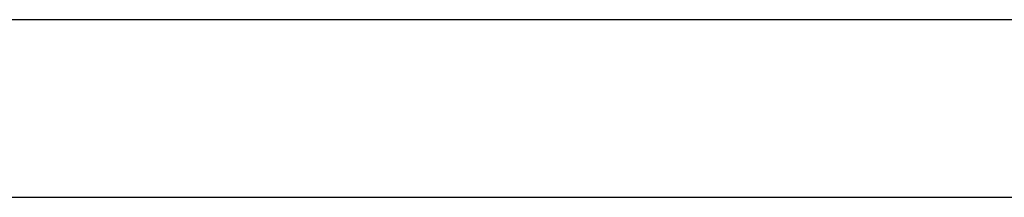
# Model space of a CAD drawing. Header units: metres. Extents: x 391.1 to 430.4, y 12.7 to 28.4.
# Tile 129 of 168: x 407.567 to 408.121, y 26.859 to 26.959. Entities that reach past the tile are written whole.
import ezdxf

# ---------------------------------------------------------------- set-up
doc = ezdxf.new("R2010")
doc.units = ezdxf.units.M
doc.layers.add('A-WALL-____-MCUT', color=7, linetype='Continuous', lineweight=25)
doc.layers.add('A-WALL-____-OTLN', color=7, linetype='Continuous', lineweight=25)

# ---------------------------------------------------------------- blocks, each defined once
blk = doc.blocks.new('Family - Envans PB-155549-02_PCI_P0')
at = {"layer": 'A-WALL-____-MCUT', "color": 253, "true_color": 0xaaaaaa}
for p, q in [((1.40281, 0.1), (0, 0.1)), ((0, 0), (1.40281, 0))]:
    blk.add_line(p, q, dxfattribs=at)
at = {"layer": 'A-WALL-____-OTLN', "color": 253, "true_color": 0xaaaaaa}
for p, q in [((1.40281, 0.1), (0, 0.1)), ((0, 0), (1.40281, 0))]:
    blk.add_line(p, q, dxfattribs=at)
at = {"layer": 'A-WALL-____-OTLN', "color": 253, "lineweight": 18, "true_color": 0xaaaaaa}
blk.add_line((0, 0), (1.40281, 0), dxfattribs=at)
blk = doc.blocks.new('LONDR55-XX_ZZ-ARQ-CAA-M3D-Londres55_ifc-1-02_PCI_P0')
at = {"layer": 'A-WALL-____-OTLN', "color": 253, "lineweight": 18, "true_color": 0xaaaaaa}
blk.add_blockref('Family - Envans PB-155549-02_PCI_P0', (407.37645, 26.85938), dxfattribs=at)

msp = doc.modelspace()

# ---------------------------------------------------------------- block references
at = {"lineweight": 5}
msp.add_blockref('LONDR55-XX_ZZ-ARQ-CAA-M3D-Londres55_ifc-1-02_PCI_P0', (0, 0), dxfattribs=at)

doc.saveas('drawing.dxf')
